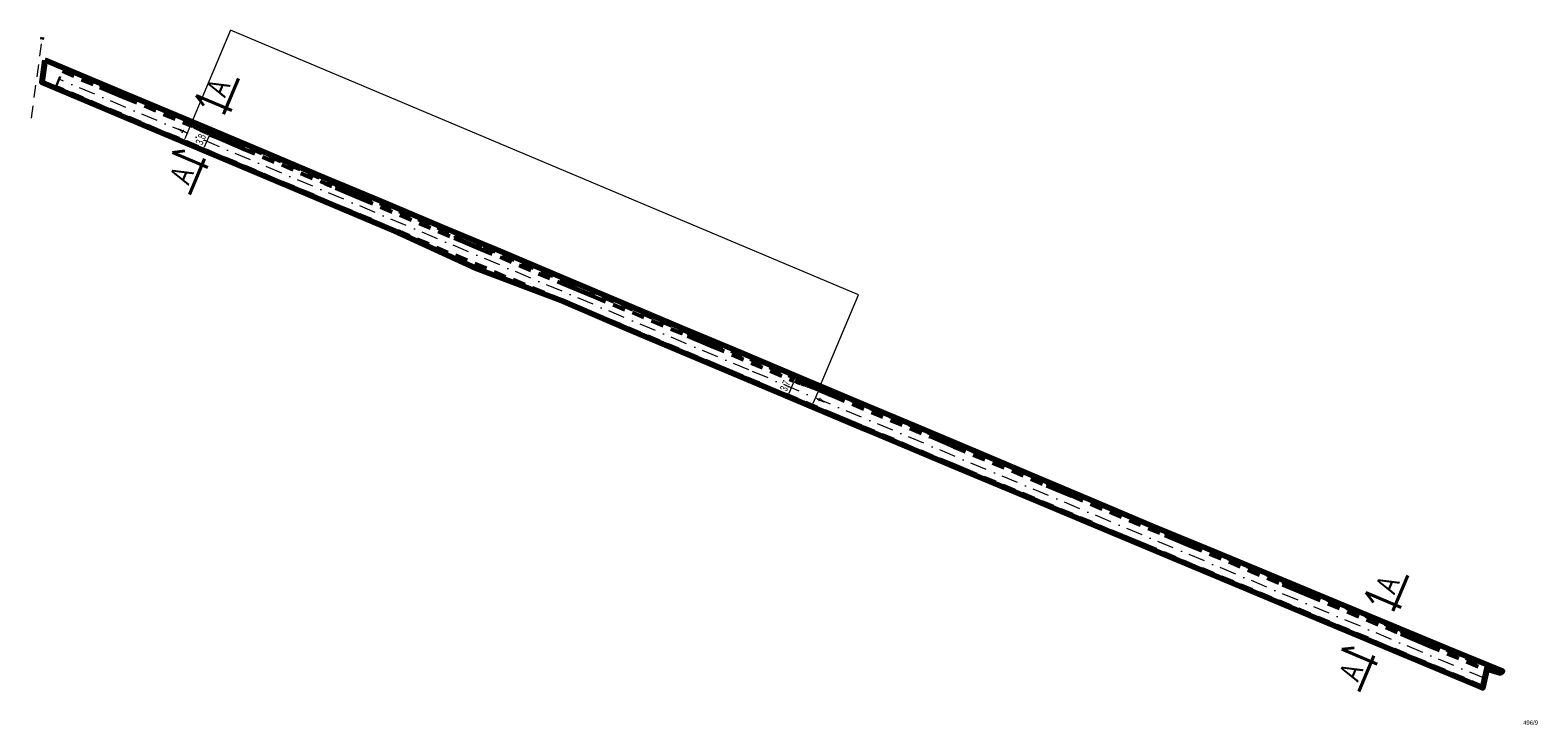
# Model space of a CAD drawing. Header units: metres. Extents: x 6589229 to 6589581, y 5598640 to 5598802.
import ezdxf
from ezdxf.enums import TextEntityAlignment as Align

# ---------------------------------------------------------------- set-up
doc = ezdxf.new("R2010")
doc.units = ezdxf.units.M
doc.header["$MEASUREMENT"] = 0
doc.linetypes.add('2', pattern=[4.874249, 2.92455, -1.9497])
doc.linetypes.add('DGN Style 4', pattern=[7.803673, 3.899399, -1.9497, 0.004874, -1.9497])
for name, color, linetype, lineweight in [('EGDE_O', 7, 'Continuous', 13), ('M_krawężniki_obrzeża', 7, 'Continuous', 0), ('M_opisy', 7, 'Continuous', 0), ('M_osie', 7, 'Continuous', 0), ('M_wymiarowanie', 7, 'Continuous', 0)]:
    doc.layers.add(name, color=color, linetype=linetype, lineweight=lineweight)
doc.styles.add('GEO-INFO', font='arial.ttf')
doc.styles.get("Standard").update_dxf_attribs({"font": 'txt.shx'})
doc.styles.add('Style-Arial Narrow', font='ARIALN.TTF')
doc.styles.add('Style-OTTAWA_1250', font='OTTAWA_1250.shx')
doc.dimstyles.get("Standard").update_dxf_attribs({"dimtxt": 0.18, "dimasz": 0.18, "dimexe": 0.18, "dimexo": 0.0625, "dimgap": 0.09, "dimtad": 0, "dimtih": 1, "dimtoh": 1, "dimdec": 4, "dimzin": 0, "dimdsep": 46, "dimtxsty": 'Standard', "dimcen": 0.09, "dimadec": 0, "dimazin": 0, "dimtfac": 1, "dimtdec": 0, "dimtofl": 0, "dimtmove": 0, "dimatfit": 1, "dimfxl": 1, "dimtolj": 1, "dimtzin": 0, "dimarcsym": 0})

# ---------------------------------------------------------------- blocks, each defined once
blk = doc.blocks.new('*D19')
at = {"layer": 'Defpoints', "color": 0, "linetype": 'Continuous', "lineweight": 53, "transparency": 16777216}
for p in [(6589407.12, 5598720.28), (6589405.07, 5598717.13), (6589405.7, 5598716.86)]:
    blk.add_point(p, dxfattribs=at)
at = {"layer": 'M_wymiarowanie', "color": 7, "linetype": 'Continuous', "lineweight": 0, "transparency": 16777216}
for p, q in [((6589406.94, 5598719.77), (6589405.91, 5598717.36)), ((6589407.45, 5598720.14), (6589407.48, 5598720.13)), ((6589405.4, 5598716.99), (6589406.03, 5598716.72))]:
    blk.add_line(p, q, dxfattribs=at)
at = {"layer": 'M_wymiarowanie', "color": 7, "linetype": 'Continuous', "lineweight": 53, "transparency": 16777216}
for points in [[(6589406.86, 5598719.81), (6589407.02, 5598719.74), (6589407.15, 5598720.27)], [(6589405.83, 5598717.39), (6589405.99, 5598717.32), (6589405.7, 5598716.86)]]:
    blk.add_solid(points, dxfattribs=at)
at = {"layer": 'M_wymiarowanie', "color": 0, "linetype": 'Continuous', "lineweight": 0, "transparency": 16777216, "insert": (6589405.08, 5598719.14), "char_height": 1.8, "attachment_point": 5, "rotation": 66.9435, "style": 'Style-Arial Narrow'}
blk.add_mtext('\\A1;\\H1x;\\W0.833333;3.7', dxfattribs=at)
blk = doc.blocks.new('*D21')
at = {"layer": 'Defpoints', "color": 0, "linetype": 'Continuous', "lineweight": 53, "transparency": 16777216}
for p in [(6589395.85, 5598720.99), (6589413.15, 5598718.08), (6589411.37, 5598714.49)]:
    blk.add_point(p, dxfattribs=at)
at = {"layer": 'M_wymiarowanie', "color": 7, "linetype": 'Continuous', "lineweight": 0, "transparency": 16777216}
for p, q in [((6589396.18, 5598720.86), (6589411.7, 5598714.35)), ((6589412.71, 5598717.68), (6589411.58, 5598714.99)), ((6589412.82, 5598718.22), (6589412.58, 5598718.32))]:
    blk.add_line(p, q, dxfattribs=at)
at = {"layer": 'M_wymiarowanie', "color": 7, "linetype": 'Continuous', "lineweight": 53, "transparency": 16777216}
for points in [[(6589412.79, 5598717.64), (6589412.62, 5598717.71), (6589412.92, 5598718.18)], [(6589411.66, 5598714.95), (6589411.49, 5598715.02), (6589411.37, 5598714.49)]]:
    blk.add_solid(points, dxfattribs=at)
at = {"layer": 'M_wymiarowanie', "color": 0, "linetype": 'Continuous', "lineweight": 0, "transparency": 16777216, "insert": (6589413.47, 5598715.78), "char_height": 1.8, "attachment_point": 5, "rotation": 247.259, "style": 'Style-Arial Narrow'}
blk.add_mtext('\\A1;\\H1x;\\W0.833333;4', dxfattribs=at)
blk = doc.blocks.new('*D23')
at = {"layer": 'Defpoints', "color": 0, "linetype": 'Continuous', "lineweight": 53, "transparency": 16777216}
for p in [(6589266.45, 5598779.87), (6589264.56, 5598776.32), (6589265.38, 5598775.98)]:
    blk.add_point(p, dxfattribs=at)
at = {"layer": 'M_wymiarowanie', "color": 7, "linetype": 'Continuous', "lineweight": 0, "transparency": 16777216}
for p, q in [((6589265.91, 5598779.51), (6589264.77, 5598776.82)), ((6589266.12, 5598780.01), (6589265.78, 5598780.15)), ((6589265.05, 5598776.12), (6589264.23, 5598776.46))]:
    blk.add_line(p, q, dxfattribs=at)
at = {"layer": 'M_wymiarowanie', "color": 7, "linetype": 'Continuous', "lineweight": 53, "transparency": 16777216}
for points in [[(6589265.82, 5598779.55), (6589265.99, 5598779.48), (6589266.12, 5598780.01)], [(6589264.69, 5598776.86), (6589264.85, 5598776.79), (6589264.56, 5598776.32)]]:
    blk.add_solid(points, dxfattribs=at)
at = {"layer": 'M_wymiarowanie', "color": 0, "linetype": 'Continuous', "lineweight": 0, "transparency": 16777216, "insert": (6589264.01, 5598778.73), "char_height": 1.8, "attachment_point": 5, "rotation": 67.1476, "style": 'Style-Arial Narrow'}
blk.add_mtext('\\A1;\\H1x;\\W0.833333;4', dxfattribs=at)
blk = doc.blocks.new('*D25')
at = {"layer": 'Defpoints', "color": 0, "linetype": 'Continuous', "lineweight": 53, "transparency": 16777216}
for p in [(6589270.59, 5598777.89), (6589268.21, 5598774.79), (6589269.12, 5598774.4)]:
    blk.add_point(p, dxfattribs=at)
at = {"layer": 'M_wymiarowanie', "color": 7, "linetype": 'Continuous', "lineweight": 0, "transparency": 16777216}
for p, q in [((6589270.39, 5598777.39), (6589269.33, 5598774.9)), ((6589270.93, 5598777.75), (6589270.93, 5598777.75)), ((6589268.54, 5598774.64), (6589269.45, 5598774.26))]:
    blk.add_line(p, q, dxfattribs=at)
at = {"layer": 'M_wymiarowanie', "color": 7, "linetype": 'Continuous', "lineweight": 53, "transparency": 16777216}
for points in [[(6589270.31, 5598777.43), (6589270.47, 5598777.36), (6589270.6, 5598777.89)], [(6589269.25, 5598774.93), (6589269.41, 5598774.86), (6589269.12, 5598774.4)]]:
    blk.add_solid(points, dxfattribs=at)
at = {"layer": 'M_wymiarowanie', "color": 0, "linetype": 'Continuous', "lineweight": 0, "transparency": 16777216, "insert": (6589268.52, 5598776.72), "char_height": 1.8, "attachment_point": 5, "rotation": 66.9898, "style": 'Style-Arial Narrow'}
blk.add_mtext('\\A1;\\H1x;\\W0.833333;3.8', dxfattribs=at)

msp = doc.modelspace()

# ---------------------------------------------------------------- linework, layer by layer
at = {"layer": 'M_krawężniki_obrzeża', "color": 7, "linetype": '2', "lineweight": 53}
for p, q in [((6589231.45, 5598800.59), (6589231.37, 5598800.02)), ((6589236.19, 5598792.62), (6589244.95, 5598788.93)), ((6589389.16, 5598723.81), (6589234.64, 5598788.94)), ((6589250.87, 5598786.43), (6589266.11, 5598780.01)), ((6589270.59, 5598777.89), (6589272.61, 5598777.04)), ((6589306.07, 5598762.85), (6589327.77, 5598753.69)), ((6589388.14, 5598728.36), (6589407.12, 5598720.28)), ((6589416.25, 5598716.78), (6589438.94, 5598707.27)), ((6589443.95, 5598700.83), (6589422.91, 5598709.65)), ((6589444.54, 5598704.92), (6589466.18, 5598695.85)), ((6589481.22, 5598685.21), (6589449.81, 5598698.37)), ((6589471.96, 5598693.43), (6589493.84, 5598684.26)), ((6589568.19, 5598648.76), (6589489.52, 5598681.73)), ((6589499.74, 5598681.78), (6589521.29, 5598672.75)), ((6589527.44, 5598670.17), (6589548.96, 5598661.16)), ((6589555.31, 5598658.49), (6589569.1, 5598652.71))]:
    msp.add_line(p, q, dxfattribs=at)
at = {"layer": 'M_krawężniki_obrzeża', "color": 7, "linetype": '2', "lineweight": 30}
for p, q in [((6589234.56, 5598788.75), (6589236.19, 5598792.62)), ((6589236.38, 5598793.08), (6589245.61, 5598789.19)), ((6589250.61, 5598787.09), (6589266.31, 5598780.47)), ((6589270.79, 5598778.35), (6589273.26, 5598777.3)), ((6589305.81, 5598763.5), (6589328.43, 5598753.96)), ((6589387.87, 5598729.02), (6589407.32, 5598720.74)), ((6589415.98, 5598717.44), (6589439.59, 5598707.54)), ((6589444.28, 5598705.58), (6589466.84, 5598696.12)), ((6589471.69, 5598694.08), (6589494.49, 5598684.53)), ((6589499.48, 5598682.44), (6589521.95, 5598673.02)), ((6589527.17, 5598670.83), (6589549.61, 5598661.42)), ((6589555.04, 5598659.15), (6589569.21, 5598653.21)), ((6589568.19, 5598648.76), (6589569.21, 5598653.21))]:
    msp.add_line(p, q, dxfattribs=at)
at = {"layer": 'M_krawężniki_obrzeża', "color": 7, "linetype": 'Continuous', "lineweight": 53}
for p, q in [((6589244.95, 5598788.93), (6589245.86, 5598789.3)), ((6589245.26, 5598788.96), (6589245.97, 5598789.25)), ((6589250.69, 5598786.67), (6589250.4, 5598787.38)), ((6589250.87, 5598786.43), (6589250.5, 5598787.34)), ((6589272.61, 5598777.04), (6589273.89, 5598777.55)), ((6589272.91, 5598777.07), (6589273.99, 5598777.51)), ((6589278.29, 5598774.78), (6589277.86, 5598775.86)), ((6589278.48, 5598774.54), (6589277.96, 5598775.82)), ((6589299.98, 5598765.42), (6589301.43, 5598766)), ((6589300.28, 5598765.45), (6589301.53, 5598765.96)), ((6589305.89, 5598763.09), (6589305.41, 5598764.27)), ((6589306.07, 5598762.85), (6589305.51, 5598764.23)), ((6589327.77, 5598753.69), (6589329.26, 5598754.3)), ((6589328.08, 5598753.73), (6589329.36, 5598754.25)), ((6589333.77, 5598751.32), (6589333.22, 5598752.68)), ((6589333.96, 5598751.08), (6589333.32, 5598752.63)), ((6589354.54, 5598742.41), (6589355.84, 5598742.95)), ((6589354.84, 5598742.45), (6589355.94, 5598742.9)), ((6589360.2, 5598740.22), (6589359.77, 5598741.27)), ((6589360.39, 5598739.98), (6589359.87, 5598741.23)), ((6589382.29, 5598730.85), (6589383.63, 5598731.4)), ((6589382.59, 5598730.89), (6589383.73, 5598731.35)), ((6589387.95, 5598728.6), (6589387.5, 5598729.73)), ((6589388.14, 5598728.36), (6589387.6, 5598729.69)), ((6589389.27, 5598723.55), (6589389.16, 5598723.81)), ((6589389.37, 5598723.51), (6589389.35, 5598723.57)), ((6589394.71, 5598721.26), (6589394.78, 5598721.28)), ((6589394.82, 5598721.21), (6589395.08, 5598721.32)), ((6589410.84, 5598718.96), (6589411.9, 5598719.39)), ((6589411.16, 5598719.01), (6589412, 5598719.35)), ((6589416.06, 5598717.02), (6589415.76, 5598717.76)), ((6589416.25, 5598716.78), (6589415.86, 5598717.72)), ((6589417.16, 5598711.8), (6589417.03, 5598712.12)), ((6589417.26, 5598711.76), (6589417.22, 5598711.88)), ((6589422.48, 5598709.57), (6589422.6, 5598709.62)), ((6589422.59, 5598709.52), (6589422.91, 5598709.65)), ((6589438.94, 5598707.27), (6589440.01, 5598707.71)), ((6589439.24, 5598707.31), (6589440.12, 5598707.67)), ((6589444.36, 5598705.16), (6589443.97, 5598706.11)), ((6589444.54, 5598704.92), (6589444.07, 5598706.07)), ((6589443.95, 5598700.83), (6589444.07, 5598700.53)), ((6589444.13, 5598700.59), (6589444.18, 5598700.48)), ((6589449.41, 5598698.29), (6589449.51, 5598698.34)), ((6589449.51, 5598698.25), (6589449.81, 5598698.37)), ((6589466.18, 5598695.85), (6589467.28, 5598696.3)), ((6589466.48, 5598695.89), (6589467.39, 5598696.26)), ((6589471.77, 5598693.67), (6589471.41, 5598694.57)), ((6589471.96, 5598693.43), (6589471.51, 5598694.52)), ((6589493.84, 5598684.26), (6589494.9, 5598684.69)), ((6589494.14, 5598684.29), (6589495.01, 5598684.65)), ((6589499.56, 5598682.02), (6589499.19, 5598682.91)), ((6589499.74, 5598681.78), (6589499.3, 5598682.87)), ((6589521.29, 5598672.75), (6589522.51, 5598673.25)), ((6589521.59, 5598672.79), (6589522.61, 5598673.2)), ((6589527.26, 5598670.41), (6589526.83, 5598671.46)), ((6589527.44, 5598670.17), (6589526.93, 5598671.41)), ((6589548.96, 5598661.16), (6589550.33, 5598661.72)), ((6589549.26, 5598661.19), (6589550.43, 5598661.67)), ((6589555.12, 5598658.73), (6589554.63, 5598659.93)), ((6589555.31, 5598658.49), (6589554.74, 5598659.89))]:
    msp.add_line(p, q, dxfattribs=at)
at = {"layer": 'M_krawężniki_obrzeża', "color": 5, "linetype": 'Continuous', "lineweight": 53}
for p, q in [((6589244.95, 5598788.93), (6589250.87, 5598786.43)), ((6589245.15, 5598789.01), (6589250.79, 5598786.63)), ((6589272.61, 5598777.04), (6589278.48, 5598774.54)), ((6589272.8, 5598777.12), (6589278.4, 5598774.74)), ((6589299.98, 5598765.42), (6589306.07, 5598762.85)), ((6589300.18, 5598765.5), (6589305.99, 5598763.04)), ((6589327.77, 5598753.69), (6589333.96, 5598751.08)), ((6589327.97, 5598753.77), (6589333.88, 5598751.28)), ((6589354.54, 5598742.41), (6589360.39, 5598739.98)), ((6589354.74, 5598742.49), (6589360.31, 5598740.17)), ((6589382.29, 5598730.85), (6589388.14, 5598728.36)), ((6589382.48, 5598730.93), (6589388.06, 5598728.56)), ((6589395.08, 5598721.32), (6589389.16, 5598723.81)), ((6589394.88, 5598721.24), (6589389.24, 5598723.62)), ((6589412.9, 5598718.18), (6589416.25, 5598716.78)), ((6589412.96, 5598718.32), (6589416.17, 5598716.98)), ((6589422.91, 5598709.65), (6589417.03, 5598712.12)), ((6589422.71, 5598709.57), (6589417.11, 5598711.92)), ((6589438.94, 5598707.27), (6589444.54, 5598704.92)), ((6589439.13, 5598707.35), (6589444.46, 5598705.12)), ((6589449.81, 5598698.37), (6589443.95, 5598700.83)), ((6589449.62, 5598698.29), (6589444.03, 5598700.64)), ((6589466.18, 5598695.85), (6589471.96, 5598693.43)), ((6589466.38, 5598695.93), (6589471.88, 5598693.63)), ((6589489.52, 5598681.73), (6589481.22, 5598685.21)), ((6589489.32, 5598681.65), (6589481.3, 5598685.01)), ((6589493.84, 5598684.26), (6589499.74, 5598681.78)), ((6589494.04, 5598684.34), (6589499.66, 5598681.98)), ((6589521.29, 5598672.75), (6589527.44, 5598670.17)), ((6589521.49, 5598672.83), (6589527.36, 5598670.37)), ((6589548.96, 5598661.16), (6589555.31, 5598658.49)), ((6589549.15, 5598661.24), (6589555.23, 5598658.69))]:
    msp.add_line(p, q, dxfattribs=at)
at = {"layer": 'M_krawężniki_obrzeża', "color": 7, "linetype": '2', "lineweight": 30, "flags": 128}
for points in [[(6589234.56, 5598788.75), (6589252.28, 5598781.28), (6589290.16, 5598765.31), (6589306.75, 5598758.33), (6589313.78, 5598755.37), (6589332.81, 5598746.61), (6589352.83, 5598739.08), (6589368.13, 5598732.46), (6589389.27, 5598723.55)], [(6589300.64, 5598765.68), (6589297.81, 5598766.88), (6589278.21, 5598775.2)], [(6589355.19, 5598742.68), (6589352.84, 5598743.66), (6589333.69, 5598751.74)], [(6589382.94, 5598731.12), (6589381.16, 5598731.88), (6589360.12, 5598740.63)], [(6589394.82, 5598721.21), (6589395.77, 5598720.81), (6589417.16, 5598711.8)], [(6589422.59, 5598709.52), (6589423.43, 5598709.17), (6589444.07, 5598700.53)], [(6589449.51, 5598698.25), (6589451.09, 5598697.59), (6589463.28, 5598692.49), (6589481.3, 5598684.95), (6589481.22, 5598685.21)], [(6589489.52, 5598681.73), (6589489.32, 5598681.65), (6589489.46, 5598681.53), (6589512.36, 5598671.96), (6589526.84, 5598665.89), (6589566.9, 5598649.08), (6589568.14, 5598648.56), (6589568.19, 5598648.76)]]:
    msp.add_lwpolyline(points, dxfattribs=at)
at = {"layer": 'M_krawężniki_obrzeża', "color": 7, "linetype": '2', "lineweight": 53, "flags": 128}
for points in [[(6589278.48, 5598774.54), (6589297.62, 5598766.42), (6589299.98, 5598765.42)], [(6589333.96, 5598751.08), (6589352.64, 5598743.2), (6589354.54, 5598742.41)], [(6589360.39, 5598739.98), (6589380.96, 5598731.42), (6589382.29, 5598730.85)], [(6589417.03, 5598712.12), (6589395.85, 5598720.99), (6589395.08, 5598721.32)]]:
    msp.add_lwpolyline(points, dxfattribs=at)
at = {"layer": 'M_krawężniki_obrzeża', "color": 7, "linetype": '2', "lineweight": 53}
for centre, start, end in [((6589254.46, 5598752.36), 62.3354, 67.1476), ((6589401.31, 5598690.51), 71.4757, 72.9766)]:
    msp.add_arc(centre, 30, start, end, dxfattribs=at)
at = {"layer": 'M_krawężniki_obrzeża', "color": 7, "linetype": '2', "lineweight": 30}
for centre, start, end in [((6589254.46, 5598752.36), 62.3354, 67.1476), ((6589401.31, 5598690.51), 70.3986, 72.9766)]:
    msp.add_arc(centre, 30.5, start, end, dxfattribs=at)
at = {"layer": 'M_krawężniki_obrzeża', "color": 7, "linetype": '2', "lineweight": 53, "extrusion": (0, 0, -1)}
for centre, start, end in [((-6589282.32, 5598805.51), 293.0102, 297.6646), ((-6589418.87, 5598747.89), 287.0234, 293.0565)]:
    msp.add_arc(centre, 30, start, end, dxfattribs=at)
at = {"layer": 'M_krawężniki_obrzeża', "color": 7, "linetype": '2', "lineweight": 30, "extrusion": (0, 0, -1)}
for centre, start, end in [((-6589282.32, 5598805.51), 293.0102, 297.6646), ((-6589418.87, 5598747.89), 287.0234, 293.0565)]:
    msp.add_arc(centre, 29.5, start, end, dxfattribs=at)
at = {"layer": 'M_krawężniki_obrzeża', "color": 5, "linetype": 'Continuous', "lineweight": 53}
for radius, end in [(30, 71.4757), (30.15, 71.1464)]:
    msp.add_arc((6589401.31, 5598690.51), radius, 67.259, end, dxfattribs=at)
at = {"layer": 'M_opisy', "color": 7, "linetype": 'Continuous', "lineweight": 40, "ltscale": 0.999995}
for p, q in [((6589273.81, 5598782.64), (6589277.31, 5598790.94)), ((6589267.48, 5598786.94), (6589275.78, 5598783.44)), ((6589267.48, 5598786.94), (6589269.27, 5598784.62)), ((6589261.89, 5598773.67), (6589264.8, 5598774.01)), ((6589261.89, 5598773.67), (6589270.18, 5598770.17)), ((6589269.38, 5598772.14), (6589265.89, 5598763.84)), ((6589547.08, 5598666.55), (6589550.57, 5598674.85)), ((6589540.75, 5598670.85), (6589549.04, 5598667.35)), ((6589540.75, 5598670.85), (6589542.54, 5598668.53)), ((6589535.16, 5598657.58), (6589538.07, 5598657.92)), ((6589535.16, 5598657.58), (6589543.45, 5598654.08)), ((6589542.65, 5598656.05), (6589539.16, 5598647.75))]:
    msp.add_line(p, q, dxfattribs=at)
at = {"layer": 'M_osie', "color": 1, "linetype": 'Continuous', "lineweight": 13}
for p, q in [((6589275.48, 5598802.23), (6589266.11, 5598780.01)), ((6589422.26, 5598740.38), (6589275.48, 5598802.23)), ((6589412.9, 5598718.18), (6589422.26, 5598740.38))]:
    msp.add_line(p, q, dxfattribs=at)
at = {"layer": 'M_osie', "color": 7, "linetype": 'DGN Style 4', "lineweight": 13}
for p, q in [((6589396.62, 5598722.84), (6589235.41, 5598790.78)), ((6589568.64, 5598650.74), (6589396.62, 5598722.84))]:
    msp.add_line(p, q, dxfattribs=at)
at = {"layer": 'M_osie', "color": 7, "linetype": '2', "lineweight": 13}
for p, q in [((6589245.97, 5598789.25), (6589250.4, 5598787.38)), ((6589273.99, 5598777.51), (6589277.86, 5598775.86)), ((6589301.53, 5598765.96), (6589305.41, 5598764.27)), ((6589329.36, 5598754.25), (6589333.22, 5598752.68)), ((6589355.94, 5598742.9), (6589359.77, 5598741.27)), ((6589383.73, 5598731.35), (6589387.5, 5598729.73)), ((6589389.37, 5598723.51), (6589394.71, 5598721.26)), ((6589412, 5598719.35), (6589415.76, 5598717.76)), ((6589417.26, 5598711.76), (6589422.48, 5598709.57)), ((6589440.12, 5598707.67), (6589443.97, 5598706.11)), ((6589444.18, 5598700.48), (6589449.41, 5598698.29)), ((6589467.39, 5598696.26), (6589471.41, 5598694.57)), ((6589495.01, 5598684.65), (6589499.19, 5598682.91)), ((6589522.61, 5598673.2), (6589526.83, 5598671.46)), ((6589550.43, 5598661.67), (6589554.63, 5598659.93))]:
    msp.add_line(p, q, dxfattribs=at)
at = {"layer": 'M_osie', "color": 7, "linetype": '2', "lineweight": 13, "flags": 128}
msp.add_lwpolyline([(6589231.24, 5598799.06), (6589228.82, 5598781.37), (6589228.66, 5598780.36)], dxfattribs=at)
at = {"layer": 'M_osie', "color": 6, "linetype": 'Continuous', "lineweight": 80, "flags": 128}
msp.add_lwpolyline([(6589232.1, 5598795.22), (6589231.37, 5598790.1), (6589252.28, 5598781.28), (6589290.16, 5598765.31), (6589306.75, 5598758.33), (6589313.78, 5598755.37), (6589332.81, 5598746.61), (6589352.83, 5598739.08), (6589368.13, 5598732.46), (6589395.77, 5598720.81), (6589423.43, 5598709.17), (6589425.19, 5598708.43), (6589444.07, 5598700.53), (6589451.09, 5598697.59), (6589463.28, 5598692.49), (6589482.19, 5598684.58), (6589489.46, 5598681.53), (6589512.36, 5598671.96), (6589526.84, 5598665.89), (6589566.9, 5598649.08), (6589568.14, 5598648.56), (6589569.16, 5598652.98), (6589572.24, 5598652.09), (6589572.73, 5598652.43), (6589559.78, 5598657.8), (6589546.82, 5598663.17), (6589532.96, 5598668.92), (6589519.1, 5598674.66), (6589505.24, 5598680.41), (6589491.39, 5598686.15), (6589477.57, 5598691.97), (6589463.75, 5598697.79), (6589449.92, 5598703.62), (6589436.1, 5598709.44), (6589422.28, 5598715.26), (6589408.45, 5598721.08), (6589394.63, 5598726.9), (6589380.81, 5598732.72), (6589366.98, 5598738.54), (6589353.16, 5598744.37), (6589339.33, 5598750.17), (6589325.5, 5598755.98), (6589311.67, 5598761.79), (6589297.84, 5598767.6), (6589284.01, 5598773.41), (6589270.18, 5598779.22), (6589251.14, 5598787.22)], close=True, dxfattribs=at)

# ---------------------------------------------------------------- texts
at = {"layer": 'EGDE_O', "color": 7, "linetype": 'Continuous', "lineweight": 0, "style": 'GEO-INFO'}
msp.add_text('496/9', height=1, dxfattribs=at).set_placement((6589579.26, 5598640.44), align=Align.MIDDLE_CENTER)
at = {"layer": 'M_opisy', "color": 7, "linetype": 'Continuous', "lineweight": 40, "ltscale": 0.999995, "style": 'Style-Arial Narrow', "width": 0.899882}
for p in [(6589269.59, 5598788.21), (6589542.85, 5598672.12)]:
    msp.add_text('A', height=4.99, rotation=67.1481, dxfattribs=at).set_placement(p, align=Align.TOP_LEFT)
at = {"layer": 'M_opisy', "color": 7, "linetype": 'Continuous', "lineweight": 40, "ltscale": 0.999995, "char_height": 4.9896, "attachment_point": 3, "rotation": 67.1481, "line_spacing_factor": 0.722889, "style": 'Style-OTTAWA_1250'}
for insert in [(6589262.4, 5598770.94), (6589535.67, 5598654.85)]:
    msp.add_mtext('\\fArial Narrow|b0|i0|c238238|p39;\\H1x;\\W0.899882;A', dxfattribs=dict(at, insert=insert))

# ---------------------------------------------------------------- dimensions: what is measured, and where the dimension line sits
at = {"layer": 'M_wymiarowanie', "color": 7, "linetype": 'Continuous', "lineweight": 0}
for base, p1, p2, angle, picture, middle in [((6589264.56, 5598776.32), (6589266.45, 5598779.87), (6589265.38, 5598775.98), 247.1476, '*D23', (6589264.01, 5598778.73)), ((6589269.12, 5598774.4), (6589270.59, 5598777.89), (6589268.21, 5598774.79), 66.9898, '*D25', (6589268.52, 5598776.72)), ((6589411.37, 5598714.49), (6589413.15, 5598718.08), (6589395.85, 5598720.99), 67.259, '*D21', (6589413.47, 5598715.78)), ((6589405.7, 5598716.86), (6589407.12, 5598720.28), (6589405.07, 5598717.13), 246.9435, '*D19', (6589405.08, 5598719.14))]:
    dim = msp.add_linear_dim(base=base, p1=p1, p2=p2, angle=angle, text='\\H1x;\\W0.833333;<>', dimstyle='Standard', override={"dimscale": 0, "dimtxt": 1.8, "dimasz": 0.54, "dimexe": 0.36, "dimexo": 0.36, "dimgap": 0.54, "dimtad": 1, "dimtih": 0, "dimtoh": 0, "dimdec": 1, "dimzin": 11, "dimtxsty": 'Style-Arial Narrow', "dimcen": 0, "dimclrd": 7, "dimclre": 7, "dimtdec": 1, "dimtofl": 1, "dimtmove": 1, "dimtzin": 11, "dimlwd": 0, "dimlwe": 0}, dxfattribs=at)
    dim.commit()
    dim.dimension.update_dxf_attribs({"geometry": picture, "text_midpoint": middle})

doc.saveas('drawing.dxf')
